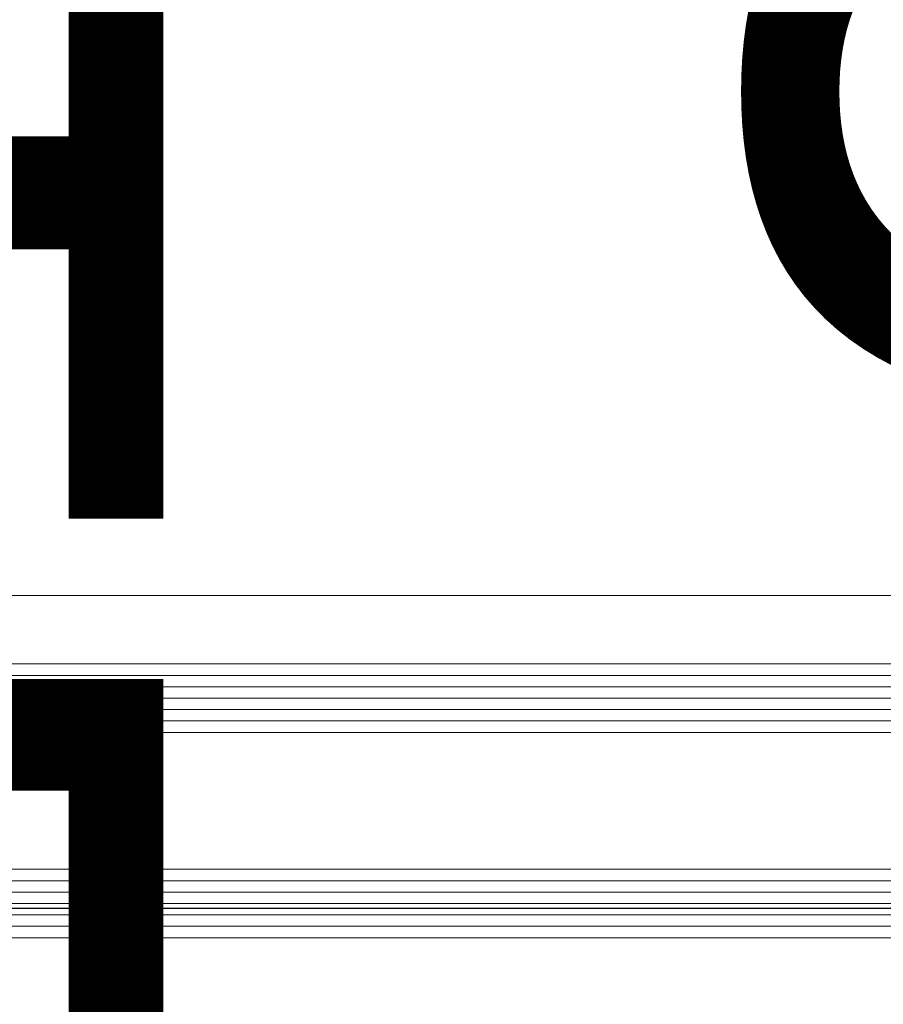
# Model space of a CAD drawing. Header units: millimetres. Extents: x -158258 to 126254, y -16359 to 60195.
# Tile 32 of 173: x -136330 to -136254, y 10491 to 10577. Entities that reach past the tile are written whole.
import ezdxf

# ---------------------------------------------------------------- set-up
doc = ezdxf.new("R2010")
doc.units = ezdxf.units.MM
doc.header["$LTSCALE"] = 0.1
doc.header["$MEASUREMENT"] = 0
for name, color, linetype, lineweight in [('3_Hatch', 8, 'Continuous', 0), ('4. Glass', 140, 'Continuous', 15), ('ETECHNO-HVAC-TEXT', 7, 'Continuous', 30)]:
    doc.layers.add(name, color=color, linetype=linetype, lineweight=lineweight)
doc.layers.add('AREA LINE', color=3, linetype='Continuous', plot=False)
doc.layers.add('HVAC Existing', color=8, linetype='Continuous')
doc.styles.add('ROMANS', font='romans.shx')

# ---------------------------------------------------------------- blocks, each defined once
blk = doc.blocks.new('*U1026')
at = {"layer": '3_Hatch'}
blk.add_line((-29.55627525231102, 30.00685215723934), (-1009.98398191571, 30.00685215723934), dxfattribs=at)
at = {"layer": '3_Hatch', "color": 203}
for p, q in [((-1009.98398191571, 22.99999530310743, 0.002344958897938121), (-7.482767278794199, 22.99999526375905)), ((-1009.98398191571, 21.99999530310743, 0.002344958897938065), (-7.482767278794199, 21.99999526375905)), ((-1009.98398191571, 20.99999530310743, 0.002344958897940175), (-7.482767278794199, 20.99999526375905)), ((-1009.98398191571, 19.99999530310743, 0.002344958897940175), (-7.482767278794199, 19.99999526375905)), ((-1009.98398191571, 18.99999530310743, 0.002344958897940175), (-7.482767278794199, 18.99999526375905)), ((-1009.98398191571, 5.000000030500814, 0.002344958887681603), (-7.482767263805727, 4.999999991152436)), ((-1009.98398191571, 4.000000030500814, 0.002344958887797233), (-7.482767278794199, 3.999999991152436)), ((-1009.98398191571, 3.000000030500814, 0.002344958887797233), (-7.482767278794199, 2.999999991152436)), ((-1009.98398191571, 2.000000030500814, 0.002344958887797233), (-7.482767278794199, 1.999999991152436)), ((-1009.98398191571, 1.000000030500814, 0.002344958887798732), (-7.482767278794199, 0.9999999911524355))]:
    blk.add_line(p, q, dxfattribs=at)
at = {"layer": '4. Glass'}
for points in [[(-1009.98398191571, 17.99999530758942), (-8.482767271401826, 17.99999527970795), (-7.482767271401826, 18.99999527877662), (-7.482767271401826, 22.99999527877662), (-8.48276724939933, 23.99999526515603), (-1009.98398191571, 23.99999530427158)], [(-1009.98398191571, 3.166496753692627e-08), (-8.4827672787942, 7.101334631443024e-09), (-7.482767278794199, 1.000000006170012), (-7.482767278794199, 5.000000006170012), (-8.482767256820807, 5.999999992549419), (-1009.98398191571, 6.000000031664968)]]:
    blk.add_lwpolyline(points, dxfattribs=at)
blk = doc.blocks.new('A$C87bb29a8')
at = {"layer": 'ETECHNO-HVAC-TEXT', "ltscale": 2, "insert": (-4756.354332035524, -456.3567660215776), "char_height": 78, "attachment_point": 1, "rotation": 270, "style": 'ROMANS'}
blk.add_mtext_dynamic_manual_height_columns('BTU METER', width=20.81082334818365, gutter_width=12.5, heights=[0], dxfattribs=at)

msp = doc.modelspace()

# ---------------------------------------------------------------- linework, layer by layer
at = {"layer": 'AREA LINE', "transparency": 33554687}
msp.add_lwpolyline([(-140893.1637023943, 10499.62764581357), (-131430.7301500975, 10499.62778996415), (-131430.7301500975, 11199.62778996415), (-130250.6920696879, 11199.62778996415), (-130250.6920696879, 10499.62758247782), (-128409.9427641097, 10499.62758247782)], dxfattribs=at)

# ---------------------------------------------------------------- block references
at = {"layer": '3_Hatch', "transparency": 33554687, "xscale": -1}
msp.add_blockref('*U1026', (-136400.6832698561, 10497.02364948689), dxfattribs=at)
at = {"layer": 'HVAC Existing'}
msp.add_blockref('A$C87bb29a8', (-131430.7301500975, 11199.62778996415), dxfattribs=at)

doc.saveas('drawing.dxf')
